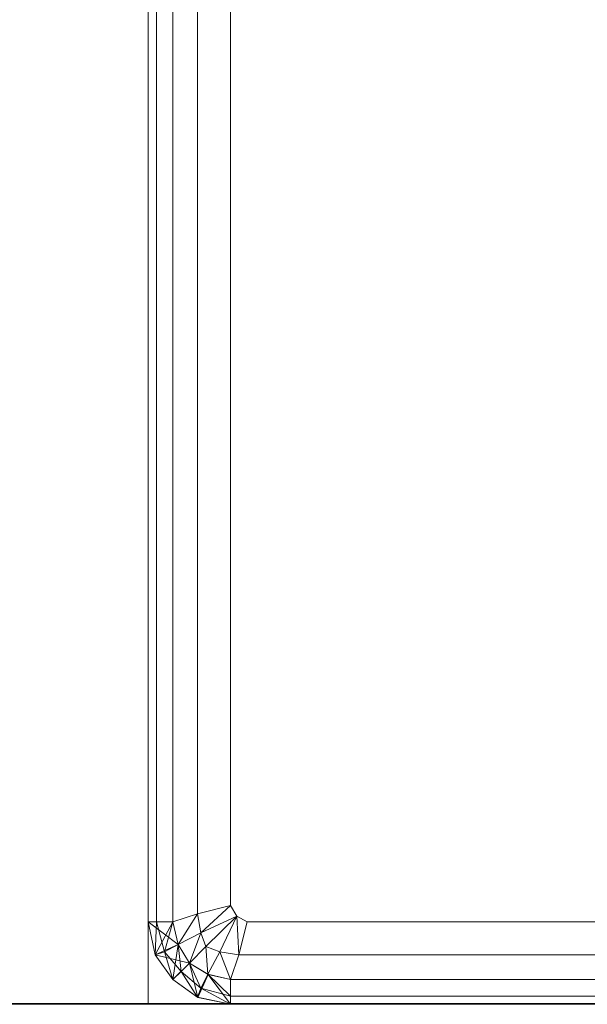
# Model space of a CAD drawing. Header units: metres. Extents: x 391.1 to 427.5, y 12.7 to 28.4.
# Tile 4 of 245: x 408.2978 to 408.3668, y 14.1806 to 14.3001. Entities that reach past the tile are written whole.
import ezdxf

# ---------------------------------------------------------------- set-up
doc = ezdxf.new("R2010")
doc.units = ezdxf.units.M
doc.layers.add('01_SUELOS', color=7, linetype='Continuous', lineweight=25, true_color=0x007f00)
for name, color, linetype, lineweight in [('02_MOBILIARIO', 7, 'Continuous', 18), ('A-DETL-____-MBND', 7, 'Continuous', 18), ('A-WALL-____-MCUT', 7, 'Continuous', 25), ('A-WALL-____-OTLN', 7, 'Continuous', 25)]:
    doc.layers.add(name, color=color, linetype=linetype, lineweight=lineweight)

# ---------------------------------------------------------------- blocks, each defined once
blk = doc.blocks.new('Family - LONDR55-XX_ZZ-ARQ-CAA-M3D-Londres55-151093-01_TEL_PS1')
at = {"layer": '01_SUELOS', "color": 9, "true_color": 0xaad4aa}
for p, q in [((0, 0), (26.635, 0)), ((26.635, 0), (0, 0))]:
    blk.add_line(p, q, dxfattribs=at)
blk = doc.blocks.new('Family - Mur PS-2-151177-01_TEL_PS1')
at = {"layer": 'A-DETL-____-MBND', "color": 253, "true_color": 0xaaaaaa}
for p, q in [((31.836, 1.34), (0, 1.34)), ((0, 1.34), (31.836, 1.34))]:
    blk.add_line(p, q, dxfattribs=at)
blk = doc.blocks.new('Family - Mur PS-1-153352-01_TEL_PS1')
at = {"layer": 'A-WALL-____-MCUT', "color": 253, "true_color": 0xaaaaaa}
blk.add_line((16.935, 1.34), (0, 1.34), dxfattribs=at)
at = {"layer": 'A-WALL-____-OTLN', "color": 253, "true_color": 0xaaaaaa}
blk.add_line((16.935, 1.34), (0, 1.34), dxfattribs=at)
blk = doc.blocks.new('Family - Plats de dutxa PS-1-153583-01_TEL_PS1')
at = {"layer": '02_MOBILIARIO', "color": 253, "true_color": 0xaaaaaa}
for p, q in [((0.01, 0.80026), (0.01, 0.00026)), ((0.01, 0.80026), (0.01, 0.00026)), ((0.013, 0.79026), (0.013, 0.01026)), ((0.01, 0.01026), (0.01, 0.40026)), ((0.01, 0.01026), (0.01, 0.40026)), ((0.01, 0.01026), (0.01, 0.40026)), ((0.01, 0.01026), (0.01, 0.40026)), ((0.011, 0.01026), (0.011, 0.40026)), ((0.011, 0.01026), (0.011, 0.40026)), ((0.013, 0.01026), (0.013, 0.40026)), ((0.013, 0.01026), (0.013, 0.40026)), ((0.013, 0.01026), (0.013, 0.40026)), ((0.016, 0.01126), (0.016, 0.40026)), ((0.016, 0.01126), (0.016, 0.40026)), ((0.02, 0.01226), (0.02, 0.40026)), ((0.02, 0.01226), (0.02, 0.40026)), ((0.01, 0.01026), (0.01, 0.30026)), ((0.01, 0.30026), (0.01, 0.01026)), ((0.01, 0.01026), (0.01, 0.30026)), ((0.02, 0.01226), (0.016, 0.01126)), ((0.016, 0.01126), (0.02, 0.01226)), ((0.01637, 0.00894), (0.02, 0.01226)), ((0.02, 0.01226), (0.01637, 0.00894)), ((0.02077, 0.01098), (0.02, 0.01226)), ((0.02077, 0.01098), (0.02, 0.01226)), ((0.016, 0.01126), (0.013, 0.01026)), ((0.013, 0.01026), (0.016, 0.01126)), ((0.01364, 0.00751), (0.016, 0.01126)), ((0.016, 0.01126), (0.01364, 0.00751)), ((0.01637, 0.00894), (0.016, 0.01126)), ((0.016, 0.01126), (0.01637, 0.00894)), ((0.02077, 0.01098), (0.01637, 0.00894)), ((0.01637, 0.00894), (0.02077, 0.01098)), ((0.02077, 0.01098), (0.017, 0.00726)), ((0.017, 0.00726), (0.02077, 0.01098)), ((0.01868, 0.00664), (0.02077, 0.01098)), ((0.01868, 0.00664), (0.02077, 0.01098)), ((0.022, 0.01026), (0.02077, 0.01098)), ((0.022, 0.01026), (0.02077, 0.01098)), ((0.02077, 0.01098), (0.021, 0.00626)), ((0.021, 0.00626), (0.02077, 0.01098)), ((0.013, 0.01026), (0.01, 0.01026)), ((0.01083, 0.00628), (0.01, 0.01026)), ((0.01085, 0.00625), (0.01, 0.01026)), ((0.01085, 0.00625), (0.01, 0.01026)), ((0.01, 0.01026), (0.01083, 0.00628)), ((0.01, 0.01026), (0.01083, 0.00628)), ((0.01364, 0.00752), (0.01, 0.01026)), ((0.01083, 0.00628), (0.01, 0.01026)), ((0.01, 0.01026), (0.013, 0.01026)), ((0.01, 0.01026), (0.01364, 0.00752)), ((0.011, 0.01026), (0.01, 0.01026)), ((0.01, 0.01026), (0.01085, 0.00625)), ((0.013, 0.01026), (0.01, 0.01026)), ((0.01, 0.01026), (0.011, 0.01026)), ((0.01083, 0.00628), (0.01, 0.01026)), ((0.01085, 0.00625), (0.01, 0.01026)), ((0.01083, 0.00628), (0.013, 0.01026)), ((0.01085, 0.00625), (0.011, 0.01026)), ((0.011, 0.01026), (0.01085, 0.00625)), ((0.01196, 0.00665), (0.011, 0.01026)), ((0.013, 0.01026), (0.011, 0.01026)), ((0.011, 0.01026), (0.01196, 0.00665)), ((0.011, 0.01026), (0.013, 0.01026)), ((0.01196, 0.00665), (0.013, 0.01026)), ((0.013, 0.01026), (0.01196, 0.00665)), ((0.013, 0.01026), (0.01364, 0.00751)), ((0.013, 0.01026), (0.01364, 0.00752)), ((0.013, 0.01026), (0.01364, 0.00751)), ((0.01364, 0.00751), (0.013, 0.01026)), ((0.022, 0.01026), (0.021, 0.00626)), ((0.021, 0.00626), (0.022, 0.01026)), ((0.41, 0.01026), (0.022, 0.01026)), ((0.022, 0.01026), (0.41, 0.01026)), ((0.01637, 0.00894), (0.01364, 0.00751)), ((0.01364, 0.00751), (0.01637, 0.00894)), ((0.015, 0.00526), (0.01637, 0.00894)), ((0.01637, 0.00894), (0.015, 0.00526)), ((0.017, 0.00726), (0.01637, 0.00894)), ((0.01637, 0.00894), (0.017, 0.00726)), ((0.01364, 0.00752), (0.01083, 0.00628)), ((0.01083, 0.00628), (0.01364, 0.00752)), ((0.01364, 0.00751), (0.01083, 0.00628)), ((0.01364, 0.00751), (0.01196, 0.00665)), ((0.01196, 0.00665), (0.01364, 0.00751)), ((0.013, 0.00326), (0.01364, 0.00751)), ((0.01364, 0.00752), (0.015, 0.00526)), ((0.01364, 0.00751), (0.015, 0.00526)), ((0.01364, 0.00751), (0.015, 0.00526)), ((0.014, 0.00426), (0.01364, 0.00751)), ((0.015, 0.00526), (0.01364, 0.00751)), ((0.01364, 0.00751), (0.014, 0.00426)), ((0.015, 0.00526), (0.017, 0.00726)), ((0.015, 0.00526), (0.017, 0.00726)), ((0.01868, 0.00664), (0.017, 0.00726)), ((0.017, 0.00726), (0.01724, 0.00391)), ((0.01724, 0.00391), (0.017, 0.00726)), ((0.017, 0.00726), (0.01868, 0.00664)), ((0.013, 0.00326), (0.01083, 0.00628)), ((0.01083, 0.00628), (0.01085, 0.00625)), ((0.015, 0.00526), (0.01083, 0.00628)), ((0.013, 0.00326), (0.01083, 0.00628)), ((0.01083, 0.00628), (0.015, 0.00526)), ((0.01085, 0.00625), (0.01083, 0.00628)), ((0.01083, 0.00628), (0.013, 0.00326)), ((0.01083, 0.00628), (0.01085, 0.00625)), ((0.01196, 0.00665), (0.01085, 0.00625)), ((0.01085, 0.00625), (0.01196, 0.00665)), ((0.013, 0.00326), (0.01085, 0.00625)), ((0.01085, 0.00625), (0.013, 0.00326)), ((0.013, 0.00326), (0.01085, 0.00625)), ((0.013, 0.00326), (0.01085, 0.00625)), ((0.01085, 0.00625), (0.013, 0.00326)), ((0.013, 0.00326), (0.01196, 0.00665)), ((0.014, 0.00426), (0.01196, 0.00665)), ((0.01196, 0.00665), (0.013, 0.00326)), ((0.01196, 0.00665), (0.014, 0.00426)), ((0.01868, 0.00664), (0.01724, 0.00391)), ((0.01724, 0.00391), (0.01868, 0.00664)), ((0.021, 0.00626), (0.01868, 0.00664)), ((0.01868, 0.00664), (0.02, 0.00326)), ((0.02, 0.00326), (0.01868, 0.00664)), ((0.01868, 0.00664), (0.021, 0.00626)), ((0.021, 0.00626), (0.02, 0.00326)), ((0.02, 0.00326), (0.021, 0.00626)), ((0.021, 0.00626), (0.41, 0.00626)), ((0.41, 0.00626), (0.021, 0.00626)), ((0.015, 0.00526), (0.013, 0.00326)), ((0.013, 0.00326), (0.015, 0.00526)), ((0.015, 0.00526), (0.013, 0.00326)), ((0.014, 0.00426), (0.015, 0.00526)), ((0.014, 0.00426), (0.015, 0.00526)), ((0.01602, 0.0011), (0.015, 0.00526)), ((0.015, 0.00526), (0.01724, 0.00391)), ((0.01602, 0.0011), (0.015, 0.00526)), ((0.015, 0.00526), (0.01726, 0.0039)), ((0.015, 0.00526), (0.01602, 0.0011)), ((0.015, 0.00526), (0.01724, 0.00391)), ((0.01724, 0.00391), (0.015, 0.00526)), ((0.015, 0.00526), (0.01638, 0.00223)), ((0.01638, 0.00223), (0.015, 0.00526)), ((0.013, 0.00326), (0.014, 0.00426)), ((0.013, 0.00326), (0.014, 0.00426)), ((0.01638, 0.00223), (0.014, 0.00426)), ((0.014, 0.00426), (0.01599, 0.00111)), ((0.01599, 0.00111), (0.014, 0.00426)), ((0.014, 0.00426), (0.01638, 0.00223)), ((0.01602, 0.0011), (0.01724, 0.00391)), ((0.01602, 0.0011), (0.01726, 0.0039)), ((0.01726, 0.0039), (0.01602, 0.0011)), ((0.01724, 0.00391), (0.01638, 0.00223)), ((0.01638, 0.00223), (0.01724, 0.00391)), ((0.02, 0.00026), (0.01724, 0.00391)), ((0.01724, 0.00391), (0.02, 0.00326)), ((0.01724, 0.00391), (0.02, 0.00326)), ((0.02, 0.00326), (0.01724, 0.00391)), ((0.01724, 0.00391), (0.02, 0.00126)), ((0.02, 0.00126), (0.01724, 0.00391)), ((0.02, 0.00026), (0.01726, 0.0039)), ((0.01726, 0.0039), (0.02, 0.00326)), ((0.01726, 0.0039), (0.02, 0.00026)), ((0.01602, 0.0011), (0.013, 0.00326)), ((0.01599, 0.00111), (0.013, 0.00326)), ((0.01599, 0.00111), (0.013, 0.00326)), ((0.013, 0.00326), (0.01602, 0.0011)), ((0.013, 0.00326), (0.01602, 0.0011)), ((0.01602, 0.0011), (0.013, 0.00326)), ((0.01602, 0.0011), (0.013, 0.00326)), ((0.013, 0.00326), (0.01599, 0.00111)), ((0.02, 0.00326), (0.51, 0.00326)), ((0.02, 0.00026), (0.02, 0.00326)), ((0.02, 0.00326), (0.02, 0.00026)), ((0.02, 0.00326), (0.02, 0.00126)), ((0.41, 0.00326), (0.02, 0.00326)), ((0.02, 0.00026), (0.02, 0.00326)), ((0.41, 0.00326), (0.02, 0.00326)), ((0.02, 0.00326), (0.02, 0.00126)), ((0.41, 0.00326), (0.02, 0.00326)), ((0.01638, 0.00223), (0.01599, 0.00111)), ((0.01599, 0.00111), (0.01638, 0.00223)), ((0.02, 0.00126), (0.01638, 0.00223)), ((0.01638, 0.00223), (0.02, 0.00026)), ((0.02, 0.00026), (0.01638, 0.00223)), ((0.01638, 0.00223), (0.02, 0.00126)), ((0.02, 0.00126), (0.02, 0.00026)), ((0.41, 0.00126), (0.02, 0.00026)), ((0.41, 0.00126), (0.02, 0.00126)), ((0.02, 0.00026), (0.02, 0.00126)), ((0.41, 0.00126), (0.02, 0.00126)), ((0.41, 0.00126), (0.02, 0.00026)), ((0.01, 0.00026), (0.81, 0.00026)), ((0.01, 0.00026), (0.81, 0.00026)), ((0.02, 0.00026), (0.01599, 0.00111)), ((0.01599, 0.00111), (0.01602, 0.0011)), ((0.01599, 0.00111), (0.01602, 0.0011)), ((0.02, 0.00026), (0.01599, 0.00111)), ((0.01599, 0.00111), (0.02, 0.00026)), ((0.01602, 0.0011), (0.01599, 0.00111)), ((0.02, 0.00026), (0.01599, 0.00111)), ((0.01599, 0.00111), (0.02, 0.00026)), ((0.02, 0.00026), (0.01602, 0.0011)), ((0.02, 0.00026), (0.01602, 0.0011)), ((0.01602, 0.0011), (0.02, 0.00026)), ((0.02, 0.00026), (0.01602, 0.0011)), ((0.51, 0.00026), (0.02, 0.00026)), ((0.51, 0.00026), (0.02, 0.00026)), ((0.41, 0.00026), (0.02, 0.00026)), ((0.02, 0.00026), (0.41, 0.00026)), ((0.02, 0.00026), (0.41, 0.00026)), ((0.41, 0.00026), (0.02, 0.00026))]:
    blk.add_line(p, q, dxfattribs=at)
blk = doc.blocks.new('LONDR55-XX_ZZ-ARQ-CAA-M3D-Londres55_ifc-1-01_TEL_PS1')
at = {"layer": '01_SUELOS', "color": 253, "lineweight": 18, "true_color": 0xaaaaaa}
blk.add_blockref('Family - LONDR55-XX_ZZ-ARQ-CAA-M3D-Londres55-151093-01_TEL_PS1', (392.09643, 14.18066), dxfattribs=at)
at = {"layer": '02_MOBILIARIO', "color": 253, "lineweight": 18, "true_color": 0xaaaaaa}
blk.add_blockref('Family - Plats de dutxa PS-1-153583-01_TEL_PS1', (408.30344, 14.18035), dxfattribs=at)
at = {"layer": 'A-WALL-____-OTLN', "color": 253, "lineweight": 18, "true_color": 0xaaaaaa}
for name, p in [('Family - Mur PS-2-151177-01_TEL_PS1', (392.09971, 12.84061)), ('Family - Mur PS-1-153352-01_TEL_PS1', (400.75645, 12.84061))]:
    blk.add_blockref(name, p, dxfattribs=at)

msp = doc.modelspace()

# ---------------------------------------------------------------- block references
at = {"lineweight": 5}
msp.add_blockref('LONDR55-XX_ZZ-ARQ-CAA-M3D-Londres55_ifc-1-01_TEL_PS1', (0, 0), dxfattribs=at)

doc.saveas('drawing.dxf')
